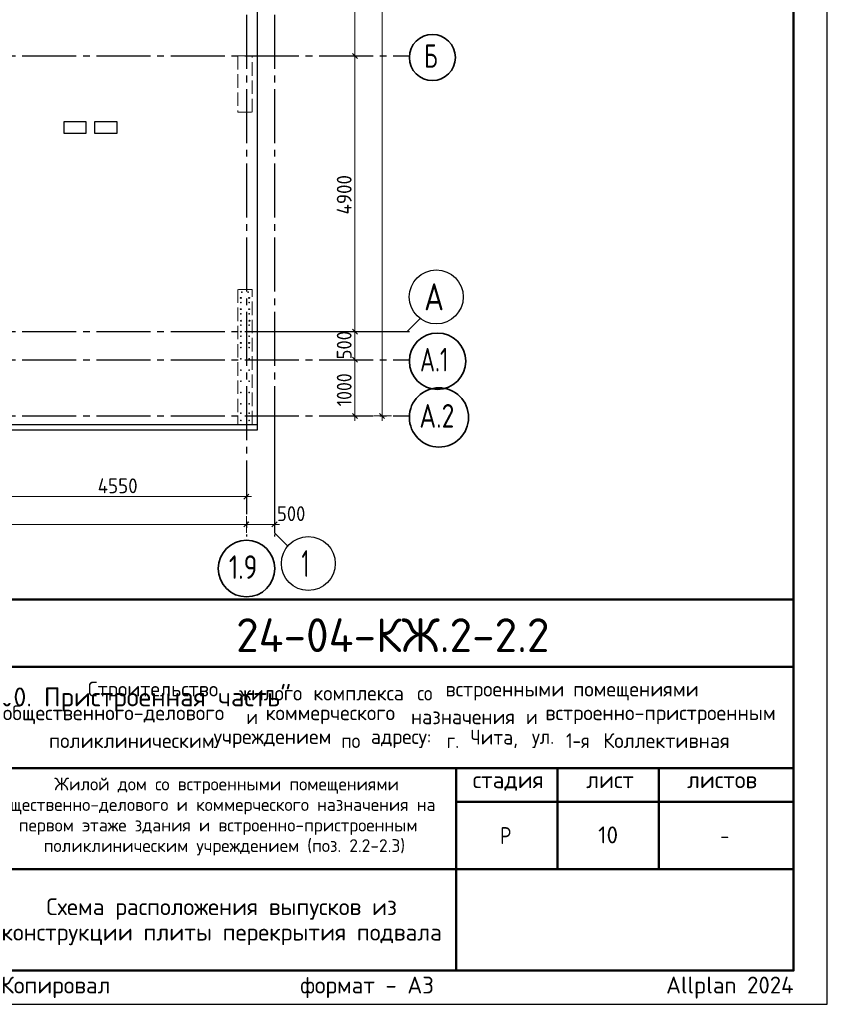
# Model space of a CAD drawing. Header units: millimetres. Extents: x 0 to 50400, y 0 to 35640.
# Tile 7 of 8: x 36032 to 50400, y 0 to 17507. Entities that reach past the tile are written whole.
import ezdxf

# ---------------------------------------------------------------- set-up
doc = ezdxf.new("R2010")
doc.units = ezdxf.units.MM
doc.linetypes.add('______2', pattern=[324, 240, -84])
doc.linetypes.add('______5', pattern=[1320, 960, -120, 120, -120])
for name, color, linetype, lineweight in [('Standard', 7, 'Continuous', 25), ('Выпуски арматуры Г-обр.', 52, 'Continuous', 25), ('ЖБ Перекрытие верхний уровень', 7, 'Continuous', 35), ('ЖБ Пилон', 7, 'Continuous', 35), ('ЖБ Стена верхний уровень', 7, 'Continuous', 35), ('Надписи', 7, 'Continuous', 25), ('Размерная линия_ общее', 7, 'Continuous', 13)]:
    doc.layers.add(name, color=color, linetype=linetype, lineweight=lineweight)
doc.layers.add('Оси', color=7, linetype='______5', true_color=0x656565)
doc.layers.add('Стена фоновая арматура Х1', color=7, linetype='______2', true_color=0xa0a0a0)
doc.styles.add('ISOCPEUR', font='txt')

msp = doc.modelspace()

# ---------------------------------------------------------------- linework, layer by layer
at = {"layer": 'Standard', "color": 7, "linetype": 'Continuous', "lineweight": 50, "transparency": 33554687}
for p, q in [((27600, 7200), (49800, 7200)), ((35400, 6000), (49800, 6000)), ((35400, 4200), (49800, 4200)), ((43800, 2400), (43800, 4200)), ((45600, 2400), (45600, 4200)), ((47400, 2400), (47400, 4200)), ((43800, 3600), (49800, 3600)), ((35400, 2400), (49800, 2400)), ((43800, 600), (43800, 2400)), ((43800, 600), (43800, 2400))]:
    msp.add_line(p, q, dxfattribs=at)
at = {"layer": 'Standard', "color": 7, "linetype": 'Continuous', "lineweight": 25, "transparency": 33554687}
for p, q in [((49800, 600), (49800, 7200)), ((27600, 600), (49800, 600)), ((27600, 600), (49800, 600)), ((27600, 600), (49800, 600))]:
    msp.add_line(p, q, dxfattribs=at)
msp.add_lwpolyline([(0, 0), (50400, 0), (50400, 35640), (0, 35640), (0, 0)], close=True, dxfattribs=at)
at = {"layer": 'Standard', "color": 7, "linetype": 'Continuous', "lineweight": 50, "transparency": 33554687}
msp.add_lwpolyline([(2400, 35040), (49800, 35040), (49800, 600), (2400, 600), (2400, 35040)], close=True, dxfattribs=at)
at = {"layer": 'Standard', "color": 254, "linetype": 'Continuous', "lineweight": -3, "true_color": 0xc4c4ff, "transparency": 33554687}
msp.add_lwpolyline([(7965, 10212), (40265, 10212), (40265, 32712), (7965, 32712), (7965, 10212)], dxfattribs=at)
at = {"layer": 'Выпуски арматуры Г-обр.', "color": 7, "linetype": 'Continuous', "lineweight": 25, "transparency": 33554687}
for centre in [(39965, 12560), (40115, 12560), (39965, 12360), (40115, 12360), (39969, 12154), (40119, 12154), (39965, 11960), (40115, 11960), (39965, 11760), (40115, 11760)]:
    msp.add_circle(centre, 8, dxfattribs=at)
at = {"layer": 'ЖБ Перекрытие верхний уровень', "color": 7, "linetype": 'Continuous', "lineweight": 25, "transparency": 33554687}
for p, q in [((40265, 10312), (40265, 32612)), ((37215, 15692), (36815, 15692)), ((36815, 15692), (36815, 15492)), ((37215, 15492), (37215, 15692)), ((37765, 15692), (37365, 15692)), ((37365, 15692), (37365, 15492)), ((37765, 15492), (37765, 15692)), ((36815, 15492), (37215, 15492)), ((37365, 15492), (37765, 15492)), ((15565, 10312), (40265, 10312))]:
    msp.add_line(p, q, dxfattribs=at)
at = {"layer": 'ЖБ Пилон', "color": 250, "linetype": '______2', "lineweight": 13, "true_color": 0x3b3b3b, "transparency": 33554687}
for p, q in [((40165, 16862), (39915, 16862)), ((39915, 16862), (39915, 15862)), ((40165, 15862), (40165, 16862)), ((39915, 15862), (40165, 15862))]:
    msp.add_line(p, q, dxfattribs=at)
at = {"layer": 'ЖБ Стена верхний уровень', "color": 250, "linetype": '______2', "lineweight": 13, "true_color": 0x3b3b3b, "transparency": 33554687}
for p, q in [((39915, 12712), (39915, 10312)), ((40165, 12712), (39915, 12712)), ((40165, 10312), (40165, 12712)), ((39915, 10312), (40165, 10312))]:
    msp.add_line(p, q, dxfattribs=at)
at = {"layer": 'Оси', "color": 8, "linetype": '______5', "lineweight": -3, "transparency": 33554687}
for p, q in [((40065, 33432), (40065, 8317)), ((40565, 33432), (40565, 8317)), ((8359, 16862), (42964, 16862)), ((8359, 11962), (42964, 11962)), ((8359, 11462), (42964, 11462)), ((8359, 10462), (42964, 10462))]:
    msp.add_line(p, q, dxfattribs=at)
at = {"layer": 'Оси', "color": 7, "linetype": 'Continuous', "lineweight": 25, "transparency": 33554687}
for points in [[(40928, 11962), (42928, 11962), (43163, 12197)], [(40565, 10382), (40565, 8382), (40800, 8147)]]:
    msp.add_lwpolyline(points, dxfattribs=at)
at = {"layer": 'Оси', "color": 7, "linetype": 'Continuous', "lineweight": 35, "transparency": 33554687}
for centre, radius in [((43374, 16835), 409), ((43466, 11435), 501), ((43491, 10435), 527), ((40068, 7747), 503)]:
    msp.add_circle(centre, radius, dxfattribs=at)
at = {"layer": 'Оси', "color": 7, "linetype": 'Continuous', "lineweight": 25, "transparency": 33554687}
for centre in [(43443, 12578), (41167, 7837)]:
    msp.add_circle(centre, 480, dxfattribs=at)
at = {"layer": 'Размерная линия_ общее', "color": 7, "linetype": 'Continuous', "lineweight": 13, "transparency": 33554687}
for p, q in [((41997, 16862), (41997, 19362)), ((41997, 16862), (41847, 16862)), ((41997, 16862), (42147, 16862)), ((41997, 11962), (41997, 16862)), ((41997, 11962), (41847, 11962)), ((41997, 11962), (42147, 11962)), ((41997, 11462), (41997, 11962)), ((41997, 11462), (41847, 11462)), ((41997, 11462), (42147, 11462)), ((41997, 10462), (41847, 10462)), ((41997, 10462), (42147, 10462)), ((41997, 10462), (41997, 10372)), ((42480, 10462), (42330, 10462)), ((42480, 10462), (42630, 10462)), ((42480, 10462), (42648, 10462)), ((42480, 10462), (42480, 10372)), ((40065, 9027), (40065, 9177)), ((35515, 9027), (40065, 9027)), ((40065, 9027), (40065, 8877)), ((40065, 9027), (40155, 9027)), ((40065, 8532), (40065, 8682)), ((40565, 8532), (40565, 8682)), ((9265, 8532), (40065, 8532)), ((40065, 8532), (40065, 8382)), ((40065, 8532), (40065, 8532)), ((40065, 8532), (40565, 8532)), ((40565, 8532), (40565, 8382)), ((40565, 8532), (40565, 8532)), ((40565, 8532), (40655, 8532))]:
    msp.add_line(p, q, dxfattribs=at)
at = {"layer": 'Размерная линия_ общее', "color": 7, "linetype": 'Continuous', "lineweight": 25, "transparency": 33554687}
for p, q in [((42042, 16817), (41952, 16907)), ((42042, 11917), (41952, 12007)), ((42042, 11417), (41952, 11507)), ((42042, 10417), (41952, 10507)), ((42525, 10417), (42435, 10507)), ((40020, 8982), (40110, 9072)), ((40020, 8487), (40110, 8577)), ((40520, 8487), (40610, 8577))]:
    msp.add_line(p, q, dxfattribs=at)
at = {"layer": 'Размерная линия_ общее', "color": 7, "linetype": 'Continuous', "lineweight": 13, "transparency": 33554687}
for points in [[(42480, 10462), (42480, 20945), (42480, 20945), (42480, 32362)], [(41997, 10462), (41997, 10640), (41997, 10640), (41997, 11462)]]:
    msp.add_lwpolyline(points, dxfattribs=at)
at = {"layer": 'Стена фоновая арматура Х1', "color": 251, "linetype": 'Continuous', "lineweight": 18, "true_color": 0x656565, "transparency": 33554687}
for centre in [(39985, 12662), (40094, 12662), (39965, 12477), (40115, 12477), (39965, 12277), (40115, 12277), (39965, 12077), (40115, 12077), (39965, 11877), (40115, 11877), (39965, 11677), (40115, 11677), (39965, 11477), (40115, 11477), (39965, 11277), (40115, 11277), (39965, 11077), (40115, 11077), (39965, 10877), (40115, 10877), (39965, 10677), (40115, 10677), (39965, 10512), (40115, 10512), (39965, 10382), (40115, 10382)]:
    msp.add_circle(centre, 6, dxfattribs=at)

# ---------------------------------------------------------------- texts
at = {"layer": 'Standard', "color": 7, "linetype": 'Continuous', "lineweight": 13, "transparency": 33554687, "insert": (17133, 6848), "char_height": 336, "width": 23811.48, "attachment_point": 1, "line_spacing_factor": 1.084337}
msp.add_mtext('\\A1;{\\fISOCPEUR|i0|b0;\\H335.999994;\\W1.000000;\\C7;1. Спецификацию элементов, Ведомость деталей см. листы 11-12}\\P{\\fISOCPEUR|i0|b0;\\H335.999994;\\W1.000000;\\C7;Ведомость расхода стали см. лист 1.1}\\P{\\fISOCPEUR|i0|b0;\\H335.999994;\\W1.000000;\\C7;2. Необозначенные выпуски см. альбом КЖ.2-1.2 "Вертикальные конструкции ниже 0,000. Пристроенная часть"}\\P', dxfattribs=at)
at = {"layer": 'Standard', "color": 7, "linetype": 'Continuous', "lineweight": 50, "transparency": 33554687, "insert": (39882, 6262), "char_height": 600, "width": 6049.91, "attachment_point": 7, "style": 'ISOCPEUR'}
msp.add_mtext('\\W0.98;24-04-КЖ.2-2.2', dxfattribs=at)
at = {"layer": 'Standard', "color": 7, "linetype": 'Continuous', "lineweight": 25, "transparency": 33554687, "attachment_point": 7, "style": 'ISOCPEUR'}
for s, insert, char_height, width in [('\\W0.98;Строительство ', (37245, 5402), 264, 2820.83), ('\\W0.96;жилого ', (39937, 5402), 264, 1446.12), ('\\W0.97;комплекса ', (41257, 5402), 264, 1975.29), ('\\W0.90;со ', (43105, 5402), 264, 620.97), ('\\W0.98;встроенными ', (43607, 5402), 264, 2398.16), ('\\W0.98;помещениями', (45877, 5402), 264, 2292.21), ('\\W0.99;общественного-делового ', (35733, 4980), 264, 4457.19), ('\\W0.87;и ', (40063, 4980), 264, 457.48), ('\\W0.98;коммерческого ', (40406, 4980), 264, 2714.91), ('\\W0.97;назначения ', (42993, 4980), 264, 2173.24), ('\\W0.87;и ', (45039, 4980), 264, 457.46), ('\\W0.99;встроенно-пристроенным', (45382, 4980), 264, 4298.92), ('\\W0.98;поликлиническим ', (36552, 4557), 264, 3058.06), ('\\W0.98;учреждением ', (39482, 4557), 264, 2397.9), ('\\W0.91;по ', (41752, 4557), 264, 647.69), ('\\W0.96;адресу: ', (42280, 4557), 264, 1472.67), ('\\W0.89;г. ', (43627, 4557), 264, 539.49), ('\\W0.95;Чита, ', (44049, 4557), 264, 1221.07), ('\\W0.92;ул. ', (45145, 4557), 264, 728.23), ('\\W0.86;1-я ', (45752, 4557), 264, 773.52), ('\\W0.98;Коллективная', (46412, 4557), 264, 2450.61), ('\\W0.99;стадия    лист     листов', (44091, 3795), 300, 5247.11), ('\\W0.80;Р', (44580, 2850), 300, 359.84), ('\\W0.78;-', (48495, 2850), 300, 326.39)]:
    msp.add_mtext(s, dxfattribs=dict(at, insert=insert, char_height=char_height, width=width))
at = {"layer": 'Standard', "color": 7, "linetype": 'Continuous', "lineweight": 18, "transparency": 33554687, "char_height": 228, "attachment_point": 7, "style": 'ISOCPEUR'}
for s, insert, width in [('\\W0.99;Жилой дом со встроенными помещениями', (36647, 3741), 6015.25), ('\\W0.99;общественно-делового и коммерческого назначения на', (35570, 3376), 8168.16), ('\\W0.99;первом этаже здания и встроенно-пристроенным', (36015, 3011), 7279.77), ('\\W0.99;поликлиническим учреждением (поз. 2.2-2.3)', (36459, 2646), 6390.3)]:
    msp.add_mtext(s, dxfattribs=dict(at, insert=insert, width=width))
at = {"layer": 'Standard', "color": 7, "linetype": 'Continuous', "lineweight": 25, "transparency": 33554687, "insert": (39600, 1885), "char_height": 300, "width": 7880.25, "attachment_point": 2, "line_spacing_factor": 0.903614}
msp.add_mtext('\\A1;{\\fISOCPEUR|i0|b0;\\H300.000000;\\W1.000000;\\C7;Схема расположения выпусков из}\\P{\\fISOCPEUR|i0|b0;\\H300.000000;\\W1.000000;\\C7;конструкции плиты перекрытия подвала}\\P', dxfattribs=at)
at = {"layer": 'Standard', "color": 8, "linetype": 'Continuous', "lineweight": 13, "transparency": 33554687, "insert": (49800, 297), "char_height": 300, "width": 14099.36, "attachment_point": 6, "style": 'ISOCPEUR'}
msp.add_mtext('\\A1;{\\fISOCPEUR|i0|b0;\\H300.000000;\\W1.000000;\\C8;Копировал                  формат - А3                      Allplan 2024}\\P', dxfattribs=at)
at = {"layer": 'Надписи', "color": 7, "linetype": 'Continuous', "lineweight": 13, "transparency": 33554687, "insert": (46500, 3012), "char_height": 300, "width": 472.5, "attachment_point": 5, "style": 'ISOCPEUR'}
msp.add_mtext('\\A1;{\\fISOCPEUR|i0|b0;\\H300.000000;\\W1.000000;\\C7;10}\\P', dxfattribs=at)
at = {"layer": 'Оси', "color": 7, "linetype": 'Continuous', "lineweight": 35, "transparency": 33554687, "attachment_point": 7, "style": 'ISOCPEUR'}
for s, insert, char_height, width in [('\\W0.70;Б', (43227, 16652), 420, 440.8), ('\\W0.82;А', (43227, 12338), 480, 628.23), ('\\W0.71;А.1', (43153, 11252), 420, 773.24), ('\\W0.79;А.2', (43142, 10252), 420, 864), ('\\W0.56;1', (41047, 7597), 480, 373.33), ('\\W0.79;1.9', (39753, 7564), 420, 795.3)]:
    msp.add_mtext(s, dxfattribs=dict(at, insert=insert, char_height=char_height, width=width))
at = {"layer": 'Размерная линия_ общее', "color": 7, "linetype": 'Continuous', "lineweight": 25, "transparency": 33554687, "char_height": 264, "attachment_point": 7, "rotation": 90, "style": 'ISOCPEUR'}
for s, insert, width in [('\\W0.93;4900', (41937, 14043), 888.46), ('\\W0.91;500', (41937, 11467), 674.39), ('\\W0.87;1000', (41937, 10632), 800.28)]:
    msp.add_mtext(s, dxfattribs=dict(at, insert=insert, width=width))
at = {"layer": 'Размерная линия_ общее', "color": 7, "linetype": 'Continuous', "lineweight": 25, "transparency": 33554687, "char_height": 264, "attachment_point": 7, "style": 'ISOCPEUR'}
for s, insert, width in [('\\W0.93;4550', (37420, 9087), 888.46), ('\\W0.91;500', (40610, 8592), 674.39)]:
    msp.add_mtext(s, dxfattribs=dict(at, insert=insert, width=width))

doc.saveas('drawing.dxf')
